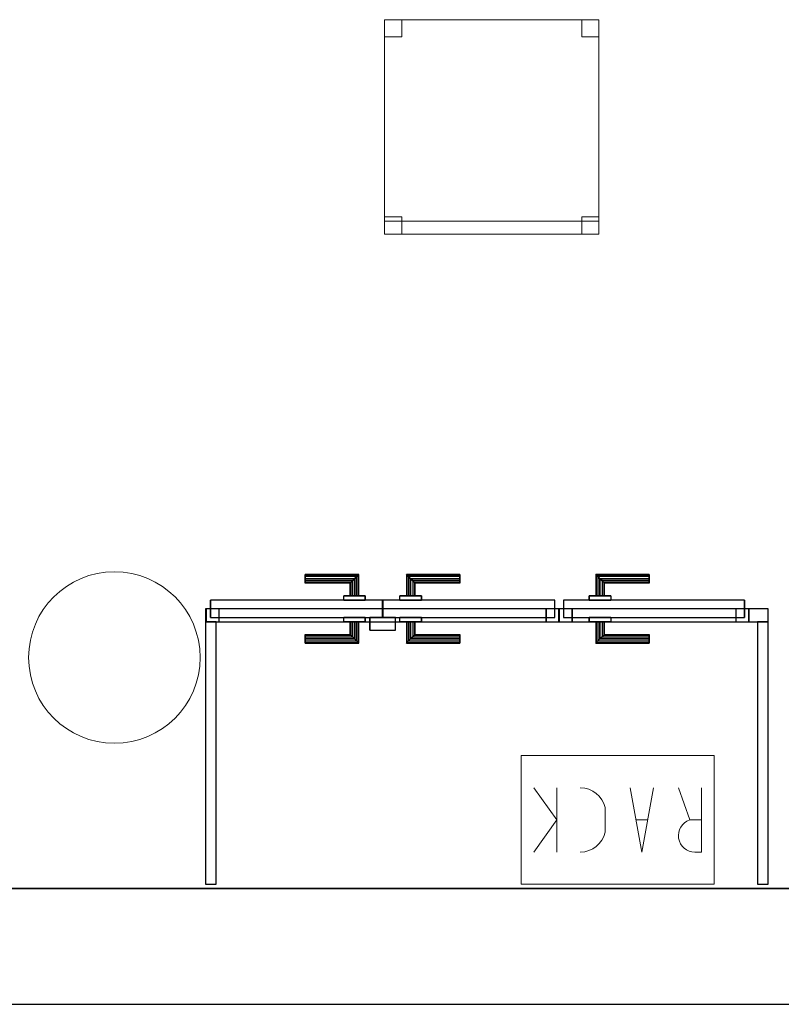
# Model space of a CAD drawing. Header units: metres. Extents: x 397.7 to 427.5, y 12.7 to 28.4.
# Tile 5 of 127: x 405.6 to 407.4, y 12.8 to 15.1. Entities that reach past the tile are written whole.
import ezdxf

# ---------------------------------------------------------------- set-up
doc = ezdxf.new("R2010")
doc.units = ezdxf.units.M
doc.layers.add('01_CARPINTERIA', color=5, linetype='Continuous', lineweight=25, true_color=0x0000ff)
doc.layers.add('01_SUELOS', color=7, linetype='Continuous', lineweight=25, true_color=0x007f00)
for name, color, linetype, lineweight in [('02_MOBILIARIO', 7, 'Continuous', 18), ('A-COLS-____-MCUT', 7, 'Continuous', 18), ('A-COLS-____-OTLN', 7, 'Continuous', 18), ('A-DETL-____-MBND', 7, 'Continuous', 18), ('A-DETL-GENF-OTLN', 7, 'Continuous', 18), ('A-GENM-____-OTLN', 7, 'Continuous', 18), ('A-WALL-____-MCUT', 7, 'Continuous', 25), ('A-WALL-____-OTLN', 7, 'Continuous', 25)]:
    doc.layers.add(name, color=color, linetype=linetype, lineweight=lineweight)

# ---------------------------------------------------------------- blocks, each defined once
blk = doc.blocks.new('Family - Cadira d_Oficina_P4-153761-07_TEL_P4')
at = {"layer": 'A-DETL-____-MBND', "color": 253, "true_color": 0xaaaaaa}
for p, q in [((0, 0.5), (0.5, 0.5)), ((0, 0), (0, 0.5)), ((0.5, 0.5), (0, 0.5)), ((0, 0.5), (0, 0)), ((0, 0.46), (0, 0.5)), ((0, 0.5), (0.04, 0.5)), ((0.04, 0.5), (0, 0.5)), ((0, 0.5), (0, 0.46)), ((0.04, 0.5), (0.04, 0.46)), ((0.04, 0.46), (0.04, 0.5)), ((0.46, 0.46), (0.46, 0.5)), ((0.46, 0.5), (0.5, 0.5)), ((0.5, 0.5), (0.46, 0.5)), ((0.46, 0.5), (0.46, 0.46)), ((0.5, 0.5), (0.5, 0)), ((0.5, 0), (0.5, 0.5)), ((0.5, 0.5), (0.5, 0.46)), ((0.5, 0.46), (0.5, 0.5)), ((0.04, 0.46), (0, 0.46)), ((0, 0.46), (0.04, 0.46)), ((0.5, 0.46), (0.46, 0.46)), ((0.46, 0.46), (0.5, 0.46)), ((0, 0), (0, 0.04)), ((0, 0.04), (0.04, 0.04)), ((0.04, 0.04), (0, 0.04)), ((0, 0.04), (0, 0)), ((0, 0), (0, 0.03)), ((0, 0.03), (0.5, 0.03)), ((0.5, 0.03), (0, 0.03)), ((0, 0.03), (0, 0)), ((0.04, 0.04), (0.04, 0)), ((0.04, 0), (0.04, 0.04)), ((0.46, 0), (0.46, 0.04)), ((0.46, 0.04), (0.5, 0.04)), ((0.5, 0.04), (0.46, 0.04)), ((0.46, 0.04), (0.46, 0)), ((0.5, 0.04), (0.5, 0)), ((0.5, 0), (0.5, 0.04)), ((0.5, 0.03), (0.5, 0)), ((0.5, 0), (0.5, 0.03)), ((0.04, 0), (0, 0)), ((0, 0), (0.04, 0)), ((0, 0), (0.5, 0)), ((0.5, 0), (0, 0)), ((0.5, 0), (0.46, 0)), ((0.5, 0), (0, 0)), ((0, 0), (0.5, 0)), ((0.46, 0), (0.5, 0))]:
    blk.add_line(p, q, dxfattribs=at)
blk = doc.blocks.new('Family - Evans PA-153788-07_TEL_P4')
at = {"layer": 'A-WALL-____-MCUT', "color": 253, "true_color": 0xaaaaaa}
for p, q in [((0.6125, 0.025), (0, 0.025)), ((0, 0.025), (0, 0)), ((0.6125, 0), (0.6125, 0.025)), ((0, 0), (0.6125, 0))]:
    blk.add_line(p, q, dxfattribs=at)
at = {"layer": 'A-WALL-____-OTLN', "color": 253, "true_color": 0xaaaaaa}
for p, q in [((0.6125, 0.025), (0, 0.025)), ((0, 0.025), (0, 0)), ((0.6125, 0), (0.6125, 0.025)), ((0, 0), (0.6125, 0))]:
    blk.add_line(p, q, dxfattribs=at)
at = {"layer": 'A-WALL-____-OTLN', "color": 253, "lineweight": 18, "true_color": 0xaaaaaa}
blk.add_line((0, 0), (0.6125, 0), dxfattribs=at)
blk = doc.blocks.new('Family - LONDR55-XX_ZZ-ARQ-CAA-M3D-Londres55-153857-07_TEL_P4')
at = {"layer": '01_CARPINTERIA', "color": 161, "true_color": 0xaaaaff}
for p, q in [((0.2308, 0.1087), (0.2308, 0.11)), ((0.2308, 0.11), (0.2308, 0.1087)), ((0.3558, 0.11), (0.2308, 0.11)), ((0.2308, 0.105), (0.2308, 0.1087)), ((0.2308, 0.1087), (0.2308, 0.105)), ((0.3545, 0.1087), (0.2308, 0.1087)), ((0.3545, 0.1087), (0.2308, 0.1087)), ((0.2308, 0.1), (0.2308, 0.105)), ((0.2308, 0.105), (0.2308, 0.1)), ((0.3508, 0.105), (0.2308, 0.105)), ((0.3508, 0.105), (0.2308, 0.105)), ((0.2308, 0.095), (0.2308, 0.1)), ((0.2308, 0.1), (0.2308, 0.095)), ((0.2308, 0.1), (0.3458, 0.1)), ((0.3458, 0.1), (0.2308, 0.1)), ((0.2308, 0.095), (0.2308, 0.0913)), ((0.2308, 0.0913), (0.2308, 0.095)), ((0.3408, 0.095), (0.2308, 0.095)), ((0.3408, 0.095), (0.2308, 0.095)), ((0.3372, 0.0913), (0.3408, 0.095)), ((0.3408, 0.095), (0.3372, 0.0913)), ((0.3408, 0.095), (0.3458, 0.1)), ((0.3458, 0.1), (0.3408, 0.095)), ((0.3408, 0.06), (0.3408, 0.095)), ((0.3408, 0.06), (0.3408, 0.095)), ((0.3508, 0.105), (0.3458, 0.1)), ((0.3458, 0.1), (0.3508, 0.105)), ((0.3458, 0.1), (0.3458, 0.06)), ((0.3458, 0.06), (0.3458, 0.1)), ((0.3545, 0.1087), (0.3508, 0.105)), ((0.3508, 0.105), (0.3545, 0.1087)), ((0.3508, 0.06), (0.3508, 0.105)), ((0.3508, 0.06), (0.3508, 0.105)), ((0.3558, 0.11), (0.3545, 0.1087)), ((0.3545, 0.1087), (0.3558, 0.11)), ((0.3545, 0.06), (0.3545, 0.1087)), ((0.3545, 0.06), (0.3545, 0.1087)), ((0.3558, 0.06), (0.3558, 0.11)), ((0.4682, 0.1087), (0.4668, 0.11)), ((0.4668, 0.11), (0.4668, 0.06)), ((0.4668, 0.11), (0.4682, 0.1087)), ((0.5918, 0.11), (0.4668, 0.11)), ((0.4718, 0.105), (0.4682, 0.1087)), ((0.4682, 0.1087), (0.4682, 0.06)), ((0.4682, 0.1087), (0.4682, 0.06)), ((0.4682, 0.1087), (0.4718, 0.105)), ((0.5918, 0.1087), (0.4682, 0.1087)), ((0.5918, 0.1087), (0.4682, 0.1087)), ((0.4768, 0.1), (0.4718, 0.105)), ((0.4718, 0.105), (0.4718, 0.06)), ((0.4718, 0.105), (0.4718, 0.06)), ((0.4718, 0.105), (0.4768, 0.1)), ((0.5918, 0.105), (0.4718, 0.105)), ((0.5918, 0.105), (0.4718, 0.105)), ((0.4768, 0.06), (0.4768, 0.1)), ((0.4768, 0.1), (0.4768, 0.06)), ((0.4768, 0.1), (0.4818, 0.095)), ((0.4818, 0.095), (0.4768, 0.1)), ((0.4768, 0.1), (0.5918, 0.1)), ((0.5918, 0.1), (0.4768, 0.1)), ((0.4818, 0.095), (0.4818, 0.06)), ((0.4818, 0.095), (0.4855, 0.0913)), ((0.4855, 0.0913), (0.4818, 0.095)), ((0.4818, 0.095), (0.4818, 0.06)), ((0.5918, 0.095), (0.4818, 0.095)), ((0.5918, 0.095), (0.4818, 0.095)), ((0.5918, 0.1087), (0.5918, 0.11)), ((0.5918, 0.11), (0.5918, 0.1087)), ((0.5918, 0.105), (0.5918, 0.1087)), ((0.5918, 0.1087), (0.5918, 0.105)), ((0.5918, 0.105), (0.5918, 0.1)), ((0.5918, 0.1), (0.5918, 0.105)), ((0.5918, 0.1), (0.5918, 0.095)), ((0.5918, 0.095), (0.5918, 0.1)), ((0.5918, 0.095), (0.5918, 0.0913)), ((0.5918, 0.0913), (0.5918, 0.095)), ((0.2308, 0.0913), (0.2308, 0.09)), ((0.2308, 0.09), (0.2308, 0.0913)), ((0.3372, 0.0913), (0.2308, 0.0913)), ((0.3372, 0.0913), (0.2308, 0.0913)), ((0.3358, 0.09), (0.2308, 0.09)), ((0.3358, 0.09), (0.3372, 0.0913)), ((0.3372, 0.0913), (0.3358, 0.09)), ((0.3358, 0.06), (0.3358, 0.09)), ((0.3372, 0.06), (0.3372, 0.0913)), ((0.3372, 0.06), (0.3372, 0.0913)), ((0.4855, 0.0913), (0.4855, 0.06)), ((0.4855, 0.0913), (0.4868, 0.09)), ((0.4868, 0.09), (0.4855, 0.0913)), ((0.4855, 0.0913), (0.4855, 0.06)), ((0.5918, 0.0913), (0.4855, 0.0913)), ((0.5918, 0.0913), (0.4855, 0.0913)), ((0.4868, 0.09), (0.4868, 0.06)), ((0.5918, 0.09), (0.4868, 0.09)), ((0.5918, 0.0913), (0.5918, 0.09)), ((0.5918, 0.09), (0.5918, 0.0913)), ((0.4108, 0.05), (0.01, 0.05)), ((0.01, 0.05), (0.01, 0.01)), ((0.4108, 0.05), (0.01, 0.05)), ((0.01, 0.01), (0.01, 0.05)), ((0.3708, 0.06), (0.3208, 0.06)), ((0.3208, 0.06), (0.3708, 0.06)), ((0.3208, 0.05), (0.3208, 0.06)), ((0.3208, 0.05), (0.3208, 0.06)), ((0.3708, 0.05), (0.3208, 0.05)), ((0.3208, 0.05), (0.3708, 0.05)), ((0.3372, 0.06), (0.3358, 0.06)), ((0.3358, 0.06), (0.3372, 0.06)), ((0.3408, 0.06), (0.3372, 0.06)), ((0.3372, 0.06), (0.3408, 0.06)), ((0.3458, 0.06), (0.3408, 0.06)), ((0.3408, 0.06), (0.3458, 0.06)), ((0.3508, 0.06), (0.3458, 0.06)), ((0.3458, 0.06), (0.3508, 0.06)), ((0.3508, 0.06), (0.3545, 0.06)), ((0.3545, 0.06), (0.3508, 0.06)), ((0.3545, 0.06), (0.3558, 0.06)), ((0.3558, 0.06), (0.3545, 0.06)), ((0.3708, 0.05), (0.3708, 0.06)), ((0.3708, 0.06), (0.3708, 0.05)), ((0.4108, 0.01), (0.4108, 0.05)), ((0.4108, 0.01), (0.4108, 0.05)), ((0.8127, 0.05), (0.4118, 0.05)), ((0.4118, 0.05), (0.4118, 0.01)), ((0.8127, 0.05), (0.4118, 0.05)), ((0.4118, 0.01), (0.4118, 0.05)), ((0.5018, 0.06), (0.4518, 0.06)), ((0.4518, 0.06), (0.5018, 0.06)), ((0.4518, 0.05), (0.4518, 0.06)), ((0.4518, 0.05), (0.4518, 0.06)), ((0.5018, 0.05), (0.4518, 0.05)), ((0.4518, 0.05), (0.5018, 0.05)), ((0.4682, 0.06), (0.4668, 0.06)), ((0.4668, 0.06), (0.4682, 0.06)), ((0.4718, 0.06), (0.4682, 0.06)), ((0.4682, 0.06), (0.4718, 0.06)), ((0.4768, 0.06), (0.4718, 0.06)), ((0.4718, 0.06), (0.4768, 0.06)), ((0.4818, 0.06), (0.4768, 0.06)), ((0.4768, 0.06), (0.4818, 0.06)), ((0.4818, 0.06), (0.4855, 0.06)), ((0.4855, 0.06), (0.4818, 0.06)), ((0.4855, 0.06), (0.4868, 0.06)), ((0.4868, 0.06), (0.4855, 0.06)), ((0.5018, 0.05), (0.5018, 0.06)), ((0.5018, 0.06), (0.5018, 0.05)), ((0.8127, 0.01), (0.8127, 0.05)), ((0.8127, 0.01), (0.8127, 0.05)), ((0.03, 0.03), (0, 0.03)), ((0, 0.03), (0, 0)), ((0.03, 0.03), (0, 0.03)), ((0, 0), (0, 0.03)), ((0.03, 0), (0.03, 0.03)), ((0.03, 0), (0.03, 0.03)), ((0.8227, 0.03), (0.7927, 0.03)), ((0.7927, 0.03), (0.7927, 0)), ((0.8227, 0.03), (0.7927, 0.03)), ((0.7927, 0), (0.7927, 0.03)), ((0.8227, 0), (0.8227, 0.03)), ((0.8227, 0), (0.8227, 0.03)), ((0, 0), (0.03, 0)), ((0, 0), (0.03, 0)), ((0.01, 0.01), (0.4108, 0.01)), ((0.01, 0.01), (0.4108, 0.01)), ((0.3208, 0.01), (0.3708, 0.01)), ((0.3708, 0.01), (0.3208, 0.01)), ((0.3208, 0), (0.3208, 0.01)), ((0.3208, 0), (0.3208, 0.01)), ((0.3208, 0), (0.3708, 0)), ((0.3708, 0), (0.3208, 0)), ((0.3372, 0), (0.3358, 0)), ((0.3358, 0), (0.3372, 0)), ((0.3358, -0.03), (0.3358, 0)), ((0.3408, 0), (0.3372, 0)), ((0.3372, 0), (0.3408, 0)), ((0.3372, -0.0313), (0.3372, 0)), ((0.3372, -0.0313), (0.3372, 0)), ((0.3408, 0), (0.3458, 0)), ((0.3458, 0), (0.3408, 0)), ((0.3408, -0.035), (0.3408, 0)), ((0.3458, 0), (0.3508, 0)), ((0.3508, 0), (0.3458, 0)), ((0.3458, 0), (0.3458, -0.04)), ((0.3458, -0.04), (0.3458, 0)), ((0.3508, 0), (0.3545, 0)), ((0.3545, 0), (0.3508, 0)), ((0.3508, -0.045), (0.3508, 0)), ((0.3545, 0), (0.3558, 0)), ((0.3558, 0), (0.3545, 0)), ((0.3545, -0.0487), (0.3545, 0)), ((0.3708, 0), (0.3708, 0.01)), ((0.3708, 0.01), (0.3708, 0)), ((0.4418, 0.01), (0.3818, 0.01)), ((0.3818, 0.01), (0.3818, -0.02)), ((0.4418, 0.01), (0.3818, 0.01)), ((0.3818, -0.02), (0.3818, 0.01)), ((0.4118, 0.01), (0.8127, 0.01)), ((0.4118, 0.01), (0.8127, 0.01)), ((0.4418, -0.02), (0.4418, 0.01)), ((0.4418, -0.02), (0.4418, 0.01)), ((0.4518, 0.01), (0.5018, 0.01)), ((0.5018, 0.01), (0.4518, 0.01)), ((0.4518, 0), (0.4518, 0.01)), ((0.4518, 0), (0.4518, 0.01)), ((0.4518, 0), (0.5018, 0)), ((0.5018, 0), (0.4518, 0)), ((0.4682, 0), (0.4668, 0)), ((0.4668, 0), (0.4682, 0)), ((0.4668, 0), (0.4668, -0.05)), ((0.4718, 0), (0.4682, 0)), ((0.4682, 0), (0.4718, 0)), ((0.4682, 0), (0.4682, -0.0487)), ((0.4718, 0), (0.4768, 0)), ((0.4768, 0), (0.4718, 0)), ((0.4718, 0), (0.4718, -0.045)), ((0.4768, 0), (0.4818, 0)), ((0.4818, 0), (0.4768, 0)), ((0.4768, -0.04), (0.4768, 0)), ((0.4768, 0), (0.4768, -0.04)), ((0.4818, 0), (0.4855, 0)), ((0.4855, 0), (0.4818, 0)), ((0.4855, 0), (0.4868, 0)), ((0.4868, 0), (0.4855, 0)), ((0.4855, 0), (0.4855, -0.0313)), ((0.5018, 0), (0.5018, 0.01)), ((0.5018, 0.01), (0.5018, 0)), ((0.7927, 0), (0.8227, 0)), ((0.7927, 0), (0.8227, 0)), ((0.3408, -0.035), (0.3408, 0)), ((0.3508, -0.045), (0.3508, 0)), ((0.3545, -0.0487), (0.3545, 0)), ((0.3558, -0.05), (0.3558, 0)), ((0.3818, -0.02), (0.4418, -0.02)), ((0.3818, -0.02), (0.4418, -0.02)), ((0.4682, 0), (0.4682, -0.0487)), ((0.4718, 0), (0.4718, -0.045)), ((0.4818, 0), (0.4818, -0.035)), ((0.4818, 0), (0.4818, -0.035)), ((0.4855, 0), (0.4855, -0.0313)), ((0.4868, 0), (0.4868, -0.03)), ((0.2308, -0.0313), (0.2308, -0.03)), ((0.2308, -0.03), (0.2308, -0.0313)), ((0.2308, -0.03), (0.3358, -0.03)), ((0.2308, -0.035), (0.2308, -0.0313)), ((0.2308, -0.0313), (0.2308, -0.035)), ((0.2308, -0.0313), (0.3372, -0.0313)), ((0.2308, -0.0313), (0.3372, -0.0313)), ((0.2308, -0.04), (0.2308, -0.035)), ((0.2308, -0.035), (0.2308, -0.04)), ((0.2308, -0.035), (0.3408, -0.035)), ((0.2308, -0.035), (0.3408, -0.035)), ((0.2308, -0.045), (0.2308, -0.04)), ((0.2308, -0.04), (0.2308, -0.045)), ((0.3458, -0.04), (0.2308, -0.04)), ((0.2308, -0.04), (0.3458, -0.04)), ((0.2308, -0.045), (0.2308, -0.0487)), ((0.2308, -0.0487), (0.2308, -0.045)), ((0.2308, -0.045), (0.3508, -0.045)), ((0.2308, -0.045), (0.3508, -0.045)), ((0.3372, -0.0313), (0.3358, -0.03)), ((0.3358, -0.03), (0.3372, -0.0313)), ((0.3408, -0.035), (0.3372, -0.0313)), ((0.3372, -0.0313), (0.3408, -0.035)), ((0.3458, -0.04), (0.3408, -0.035)), ((0.3408, -0.035), (0.3458, -0.04)), ((0.3458, -0.04), (0.3508, -0.045)), ((0.3508, -0.045), (0.3458, -0.04)), ((0.3508, -0.045), (0.3545, -0.0487)), ((0.3545, -0.0487), (0.3508, -0.045)), ((0.4682, -0.0487), (0.4718, -0.045)), ((0.4718, -0.045), (0.4682, -0.0487)), ((0.4718, -0.045), (0.4768, -0.04)), ((0.4768, -0.04), (0.4718, -0.045)), ((0.4718, -0.045), (0.5918, -0.045)), ((0.4718, -0.045), (0.5918, -0.045)), ((0.4818, -0.035), (0.4768, -0.04)), ((0.4768, -0.04), (0.4818, -0.035)), ((0.5918, -0.04), (0.4768, -0.04)), ((0.4768, -0.04), (0.5918, -0.04)), ((0.4855, -0.0313), (0.4818, -0.035)), ((0.4818, -0.035), (0.4855, -0.0313)), ((0.4818, -0.035), (0.5918, -0.035)), ((0.4818, -0.035), (0.5918, -0.035)), ((0.4868, -0.03), (0.4855, -0.0313)), ((0.4855, -0.0313), (0.4868, -0.03)), ((0.4855, -0.0313), (0.5918, -0.0313)), ((0.4855, -0.0313), (0.5918, -0.0313)), ((0.4868, -0.03), (0.5918, -0.03)), ((0.5918, -0.0313), (0.5918, -0.03)), ((0.5918, -0.03), (0.5918, -0.0313)), ((0.5918, -0.035), (0.5918, -0.0313)), ((0.5918, -0.0313), (0.5918, -0.035)), ((0.5918, -0.035), (0.5918, -0.04)), ((0.5918, -0.04), (0.5918, -0.035)), ((0.5918, -0.04), (0.5918, -0.045)), ((0.5918, -0.045), (0.5918, -0.04)), ((0.5918, -0.045), (0.5918, -0.0487)), ((0.5918, -0.0487), (0.5918, -0.045)), ((0.2308, -0.0487), (0.2308, -0.05)), ((0.2308, -0.05), (0.2308, -0.0487)), ((0.2308, -0.0487), (0.3545, -0.0487)), ((0.2308, -0.0487), (0.3545, -0.0487)), ((0.2308, -0.05), (0.3558, -0.05)), ((0.3545, -0.0487), (0.3558, -0.05)), ((0.3558, -0.05), (0.3545, -0.0487)), ((0.4668, -0.05), (0.4682, -0.0487)), ((0.4682, -0.0487), (0.4668, -0.05)), ((0.4668, -0.05), (0.5918, -0.05)), ((0.4682, -0.0487), (0.5918, -0.0487)), ((0.4682, -0.0487), (0.5918, -0.0487)), ((0.5918, -0.0487), (0.5918, -0.05)), ((0.5918, -0.05), (0.5918, -0.0487))]:
    blk.add_line(p, q, dxfattribs=at)
blk = doc.blocks.new('Family - Porta PA-153858-07_TEL_P4')
blk.add_blockref('Family - LONDR55-XX_ZZ-ARQ-CAA-M3D-Londres55-153857-07_TEL_P4', (0, 0))
blk = doc.blocks.new('Family - LONDR55-XX_ZZ-ARQ-CAA-M3D-Londres55-154093-07_TEL_P4')
at = {"layer": '01_CARPINTERIA', "color": 161, "true_color": 0xaaaaff}
for p, q in [((0.0863, 0.1087), (0.085, 0.11)), ((0.085, 0.11), (0.085, 0.06)), ((0.085, 0.11), (0.0863, 0.1087)), ((0.21, 0.11), (0.085, 0.11)), ((0.09, 0.105), (0.0863, 0.1087)), ((0.0863, 0.1087), (0.0863, 0.06)), ((0.0863, 0.1087), (0.0863, 0.06)), ((0.0863, 0.1087), (0.09, 0.105)), ((0.21, 0.1087), (0.0863, 0.1087)), ((0.21, 0.1087), (0.0863, 0.1087)), ((0.095, 0.1), (0.09, 0.105)), ((0.09, 0.105), (0.09, 0.06)), ((0.09, 0.105), (0.09, 0.06)), ((0.09, 0.105), (0.095, 0.1)), ((0.21, 0.105), (0.09, 0.105)), ((0.21, 0.105), (0.09, 0.105)), ((0.095, 0.06), (0.095, 0.1)), ((0.095, 0.1), (0.095, 0.06)), ((0.095, 0.1), (0.1, 0.095)), ((0.1, 0.095), (0.095, 0.1)), ((0.095, 0.1), (0.21, 0.1)), ((0.21, 0.1), (0.095, 0.1)), ((0.1, 0.095), (0.1, 0.06)), ((0.1, 0.095), (0.1037, 0.0913)), ((0.1037, 0.0913), (0.1, 0.095)), ((0.1, 0.095), (0.1, 0.06)), ((0.21, 0.095), (0.1, 0.095)), ((0.21, 0.095), (0.1, 0.095)), ((0.21, 0.1087), (0.21, 0.11)), ((0.21, 0.11), (0.21, 0.1087)), ((0.21, 0.105), (0.21, 0.1087)), ((0.21, 0.1087), (0.21, 0.105)), ((0.21, 0.105), (0.21, 0.1)), ((0.21, 0.1), (0.21, 0.105)), ((0.21, 0.1), (0.21, 0.095)), ((0.21, 0.095), (0.21, 0.1)), ((0.21, 0.095), (0.21, 0.0913)), ((0.21, 0.0913), (0.21, 0.095)), ((0.1037, 0.0913), (0.1037, 0.06)), ((0.1037, 0.0913), (0.105, 0.09)), ((0.105, 0.09), (0.1037, 0.0913)), ((0.1037, 0.0913), (0.1037, 0.06)), ((0.21, 0.0913), (0.1037, 0.0913)), ((0.21, 0.0913), (0.1037, 0.0913)), ((0.105, 0.09), (0.105, 0.06)), ((0.21, 0.09), (0.105, 0.09)), ((0.21, 0.0913), (0.21, 0.09)), ((0.21, 0.09), (0.21, 0.0913)), ((0.4319, 0.05), (0.01, 0.05)), ((0.01, 0.05), (0.01, 0.01)), ((0.4319, 0.05), (0.01, 0.05)), ((0.01, 0.05), (0.01, 0.01)), ((0.12, 0.06), (0.07, 0.06)), ((0.07, 0.06), (0.12, 0.06)), ((0.07, 0.06), (0.07, 0.05)), ((0.07, 0.05), (0.07, 0.06)), ((0.12, 0.05), (0.07, 0.05)), ((0.07, 0.05), (0.12, 0.05)), ((0.0863, 0.06), (0.085, 0.06)), ((0.085, 0.06), (0.0863, 0.06)), ((0.09, 0.06), (0.0863, 0.06)), ((0.0863, 0.06), (0.09, 0.06)), ((0.095, 0.06), (0.09, 0.06)), ((0.09, 0.06), (0.095, 0.06)), ((0.1, 0.06), (0.095, 0.06)), ((0.095, 0.06), (0.1, 0.06)), ((0.1, 0.06), (0.1037, 0.06)), ((0.1037, 0.06), (0.1, 0.06)), ((0.1037, 0.06), (0.105, 0.06)), ((0.105, 0.06), (0.1037, 0.06)), ((0.12, 0.06), (0.12, 0.05)), ((0.12, 0.06), (0.12, 0.05)), ((0.4319, 0.01), (0.4319, 0.05)), ((0.4319, 0.05), (0.4319, 0.01)), ((0.03, 0.03), (0, 0.03)), ((0, 0.03), (0, 0)), ((0.03, 0.03), (0, 0.03)), ((0, 0.03), (0, 0)), ((0.03, 0), (0.03, 0.03)), ((0.03, 0.03), (0.03, 0)), ((0.4419, 0.03), (0.4119, 0.03)), ((0.4119, 0.03), (0.4119, 0)), ((0.4419, 0.03), (0.4119, 0.03)), ((0.4119, 0.03), (0.4119, 0)), ((0.4419, 0), (0.4419, 0.03)), ((0.4419, 0.03), (0.4419, 0)), ((0, 0), (0.03, 0)), ((0, 0), (0.03, 0)), ((0.01, 0.01), (0.4319, 0.01)), ((0.01, 0.01), (0.4319, 0.01)), ((0.07, 0.01), (0.12, 0.01)), ((0.12, 0.01), (0.07, 0.01)), ((0.07, 0.01), (0.07, 0)), ((0.07, 0), (0.07, 0.01)), ((0.07, 0), (0.12, 0)), ((0.12, 0), (0.07, 0)), ((0.0863, 0), (0.085, 0)), ((0.085, 0), (0.0863, 0)), ((0.085, 0), (0.085, -0.05)), ((0.09, 0), (0.0863, 0)), ((0.0863, 0), (0.09, 0)), ((0.0863, 0), (0.0863, -0.0487)), ((0.09, 0), (0.095, 0)), ((0.095, 0), (0.09, 0)), ((0.09, 0), (0.09, -0.045)), ((0.09, 0), (0.09, -0.045)), ((0.095, 0), (0.1, 0)), ((0.1, 0), (0.095, 0)), ((0.095, -0.04), (0.095, 0)), ((0.095, 0), (0.095, -0.04)), ((0.1, 0), (0.1037, 0)), ((0.1037, 0), (0.1, 0)), ((0.1, 0), (0.1, -0.035)), ((0.1037, 0), (0.105, 0)), ((0.105, 0), (0.1037, 0)), ((0.1037, 0), (0.1037, -0.0313)), ((0.105, 0), (0.105, -0.03)), ((0.12, 0.01), (0.12, 0)), ((0.12, 0.01), (0.12, 0)), ((0.4119, 0), (0.4419, 0)), ((0.4119, 0), (0.4419, 0)), ((0.0863, 0), (0.0863, -0.0487)), ((0.1, 0), (0.1, -0.035)), ((0.1037, 0), (0.1037, -0.0313)), ((0.0863, -0.0487), (0.09, -0.045)), ((0.09, -0.045), (0.0863, -0.0487)), ((0.09, -0.045), (0.095, -0.04)), ((0.095, -0.04), (0.09, -0.045)), ((0.09, -0.045), (0.21, -0.045)), ((0.09, -0.045), (0.21, -0.045)), ((0.1, -0.035), (0.095, -0.04)), ((0.095, -0.04), (0.1, -0.035)), ((0.21, -0.04), (0.095, -0.04)), ((0.095, -0.04), (0.21, -0.04)), ((0.1037, -0.0313), (0.1, -0.035)), ((0.1, -0.035), (0.1037, -0.0313)), ((0.1, -0.035), (0.21, -0.035)), ((0.1, -0.035), (0.21, -0.035)), ((0.105, -0.03), (0.1037, -0.0313)), ((0.1037, -0.0313), (0.105, -0.03)), ((0.1037, -0.0313), (0.21, -0.0313)), ((0.1037, -0.0313), (0.21, -0.0313)), ((0.105, -0.03), (0.21, -0.03)), ((0.21, -0.0313), (0.21, -0.03)), ((0.21, -0.03), (0.21, -0.0313)), ((0.21, -0.035), (0.21, -0.0313)), ((0.21, -0.0313), (0.21, -0.035)), ((0.21, -0.035), (0.21, -0.04)), ((0.21, -0.04), (0.21, -0.035)), ((0.21, -0.04), (0.21, -0.045)), ((0.21, -0.045), (0.21, -0.04)), ((0.21, -0.045), (0.21, -0.0487)), ((0.21, -0.0487), (0.21, -0.045)), ((0.085, -0.05), (0.0863, -0.0487)), ((0.0863, -0.0487), (0.085, -0.05)), ((0.085, -0.05), (0.21, -0.05)), ((0.0863, -0.0487), (0.21, -0.0487)), ((0.0863, -0.0487), (0.21, -0.0487)), ((0.21, -0.0487), (0.21, -0.05)), ((0.21, -0.05), (0.21, -0.0487))]:
    blk.add_line(p, q, dxfattribs=at)
blk = doc.blocks.new('Family - Porta P4-154094-07_TEL_P4')
blk.add_blockref('Family - LONDR55-XX_ZZ-ARQ-CAA-M3D-Londres55-154093-07_TEL_P4', (0, 0))
blk = doc.blocks.new('Family - Evans PA-154102-07_TEL_P4')
at = {"layer": 'A-WALL-____-MCUT', "color": 253, "true_color": 0xaaaaaa}
for p, q in [((0.0453, 0.03), (0, 0.03)), ((0, 0.03), (0, 0)), ((0.0453, 0), (0.0453, 0.03)), ((0.4878, 0.03), (0.4872, 0.03)), ((0.4872, 0.03), (0.4872, 0)), ((0.4878, 0), (0.4878, 0.03)), ((1.3105, 0.03), (1.3105, 0)), ((1.3123, 0.03), (1.3105, 0.03)), ((1.3123, 0), (1.3123, 0.03)), ((0, 0), (0.0453, 0)), ((0.4872, 0), (0.4878, 0)), ((1.3105, 0), (1.3123, 0))]:
    blk.add_line(p, q, dxfattribs=at)
at = {"layer": 'A-WALL-____-OTLN', "color": 253, "true_color": 0xaaaaaa}
for p, q in [((1.3123, 0.03), (0, 0.03)), ((0, 0.03), (0, 0)), ((0.0453, 0), (0.0453, 0.03)), ((0.4872, 0.03), (0.0453, 0.03)), ((0.4872, 0), (0.4872, 0.03)), ((0.4878, 0), (0.4878, 0.03)), ((1.3105, 0.03), (0.4878, 0.03)), ((1.3105, 0), (1.3105, 0.03)), ((1.3123, 0), (1.3123, 0.03)), ((0, 0), (1.3123, 0)), ((0.0453, 0), (0.4872, 0)), ((0.4878, 0), (1.3105, 0))]:
    blk.add_line(p, q, dxfattribs=at)
at = {"layer": 'A-WALL-____-OTLN', "color": 253, "lineweight": 18, "true_color": 0xaaaaaa}
blk.add_line((0, 0), (1.3123, 0), dxfattribs=at)
blk = doc.blocks.new('Family - Vano de puerta PA-154104-07_TEL_P4')
at = {"layer": 'A-GENM-____-OTLN', "color": 253, "true_color": 0xaaaaaa}
for p, q in [((406.8738, 13.7631), (406.0511, 13.7631)), ((406.0511, 13.7631), (406.0511, 13.7331)), ((406.0511, 13.7631), (406.8738, 13.7631)), ((406.0511, 13.7331), (406.0511, 13.7631)), ((406.8738, 13.7331), (406.8738, 13.7631)), ((406.8738, 13.7331), (406.8738, 13.7631)), ((406.0511, 13.7331), (406.8738, 13.7331)), ((406.8738, 13.7331), (406.0511, 13.7331))]:
    blk.add_line(p, q, dxfattribs=at)
blk = doc.blocks.new('Family - Vano de puerta PA-154106-07_TEL_P4')
at = {"layer": 'A-GENM-____-OTLN', "color": 253, "true_color": 0xaaaaaa}
for p, q in [((407.3163, 13.7631), (406.8744, 13.7631)), ((406.8744, 13.7631), (406.8744, 13.7331)), ((406.8744, 13.7631), (407.3163, 13.7631)), ((406.8744, 13.7331), (406.8744, 13.7631)), ((407.3163, 13.7331), (407.3163, 13.7631)), ((407.3163, 13.7331), (407.3163, 13.7631)), ((406.8744, 13.7331), (407.3163, 13.7331)), ((407.3163, 13.7331), (406.8744, 13.7331))]:
    blk.add_line(p, q, dxfattribs=at)
blk = doc.blocks.new('Family - Mur P4-154190-07_TEL_P4')
at = {"layer": 'A-WALL-____-MCUT', "color": 253, "true_color": 0xaaaaaa}
for p, q in [((25.4717, 0.27), (0.0535, 0.27)), ((0, 0), (25.4157, 0))]:
    blk.add_line(p, q, dxfattribs=at)
at = {"layer": 'A-WALL-____-OTLN', "color": 253, "true_color": 0xaaaaaa}
for p, q in [((25.4717, 0.27), (0.0535, 0.27)), ((0, 0), (25.4157, 0))]:
    blk.add_line(p, q, dxfattribs=at)
at = {"layer": 'A-WALL-____-OTLN', "color": 253, "lineweight": 18, "true_color": 0xaaaaaa}
blk.add_line((0, 0), (25.4157, 0), dxfattribs=at)
blk = doc.blocks.new('Family - Pilar P4-154194-07_TEL_P4')
at = {"layer": 'A-COLS-____-MCUT', "color": 253, "true_color": 0xaaaaaa}
for start, end in [(360, 180), (180, 360)]:
    blk.add_arc((0.2, 0.2), 0.2, start, end, dxfattribs=at)
at = {"layer": 'A-COLS-____-OTLN', "color": 253, "true_color": 0xaaaaaa}
for start, end in [(360, 180), (180, 360)]:
    blk.add_arc((0.2, 0.2), 0.2, start, end, dxfattribs=at)
blk = doc.blocks.new('Family - Evans PA-154196-07_TEL_P4')
at = {"layer": 'A-WALL-____-MCUT', "color": 253, "true_color": 0xaaaaaa}
for p, q in [((0.6125, 0.025), (0, 0.025)), ((0, 0.025), (0, 0)), ((0.6125, 0), (0.6125, 0.025)), ((0, 0), (0.6125, 0))]:
    blk.add_line(p, q, dxfattribs=at)
at = {"layer": 'A-WALL-____-OTLN', "color": 253, "true_color": 0xaaaaaa}
for p, q in [((0.6125, 0.025), (0, 0.025)), ((0, 0.025), (0, 0)), ((0.6125, 0), (0.6125, 0.025)), ((0, 0), (0.6125, 0))]:
    blk.add_line(p, q, dxfattribs=at)
at = {"layer": 'A-WALL-____-OTLN', "color": 253, "lineweight": 18, "true_color": 0xaaaaaa}
blk.add_line((0, 0), (0.6125, 0), dxfattribs=at)
blk = doc.blocks.new('Family - LONDR55-XX_ZZ-ARQ-CAA-M3D-Londres55-154484-07_TEL_P4')
at = {"layer": '01_SUELOS', "color": 9, "true_color": 0xaad4aa}
for p, q in [((0, 0), (25.4182, 0)), ((25.4182, 0), (0, 0))]:
    blk.add_line(p, q, dxfattribs=at)
blk = doc.blocks.new('LONDR55-XX_ZZ-ARQ-CAA-M3D-Londres55_ifc-1-07_TEL_P4')
at = {"layer": '01_CARPINTERIA', "color": 253, "lineweight": 18, "true_color": 0xaaaaaa}
for name, p in [('Family - Porta PA-153858-07_TEL_P4', (406.0511, 13.7331)), ('Family - Porta P4-154094-07_TEL_P4', (406.8744, 13.7331))]:
    blk.add_blockref(name, p, dxfattribs=at)
at = {"layer": '01_SUELOS', "color": 253, "lineweight": 18, "true_color": 0xaaaaaa}
blk.add_blockref('Family - LONDR55-XX_ZZ-ARQ-CAA-M3D-Londres55-154484-07_TEL_P4', (398.2952, 13.1106), dxfattribs=at)
at = {"layer": '02_MOBILIARIO', "color": 253, "lineweight": 18, "true_color": 0xaaaaaa}
blk.add_blockref('Family - Cadira d_Oficina_P4-153761-07_TEL_P4', (406.467, 14.6372), dxfattribs=at)
at = {"layer": 'A-COLS-____-OTLN', "color": 253, "lineweight": 18, "true_color": 0xaaaaaa}
blk.add_blockref('Family - Pilar P4-154194-07_TEL_P4', (405.637, 13.4495), dxfattribs=at)
at = {"layer": 'A-GENM-____-OTLN', "color": 253, "lineweight": 18, "true_color": 0xaaaaaa}
for name in ['Family - Vano de puerta PA-154104-07_TEL_P4', 'Family - Vano de puerta PA-154106-07_TEL_P4']:
    blk.add_blockref(name, (0, 0), dxfattribs=at)
at = {"layer": 'A-WALL-____-OTLN', "color": 253, "lineweight": 18, "true_color": 0xaaaaaa}
for name, p, rotation in [('Family - Evans PA-154102-07_TEL_P4', (407.3616, 13.7631), 180), ('Family - Evans PA-153788-07_TEL_P4', (406.0743, 13.1206), 90), ('Family - Evans PA-154196-07_TEL_P4', (407.3616, 13.1206), 90)]:
    blk.add_blockref(name, p, dxfattribs=dict(at, rotation=rotation))
blk.add_blockref('Family - Mur P4-154190-07_TEL_P4', (398.2417, 12.8406), dxfattribs=at)
blk = doc.blocks.new('ZYR_08_01_01 RACK _Armari Petit_ - RACK P4 _EXISTENT_-753071-07_TEL_P4')
at = {"layer": 'A-DETL-GENF-OTLN', "color": 6, "true_color": 0xff00ff}
for p, q in [((-0.225, 0), (0.225, 0)), ((-0.225, -0.3), (-0.225, 0)), ((0.225, 0), (0.225, -0.3)), ((-0.1958, -0.075), (-0.1958, -0.225)), ((-0.1958, -0.075), (-0.1803, -0.075)), ((-0.0833, -0.225), (-0.0563, -0.075)), ((-0.0563, -0.075), (-0.0292, -0.225)), ((0.1417, -0.075), (0.1417, -0.225)), ((0.1417, -0.15), (0.1958, -0.075)), ((0.0292, -0.1788), (0.0292, -0.1212)), ((-0.1958, -0.15), (-0.168, -0.15)), ((-0.168, -0.15), (-0.1417, -0.225)), ((-0.0698, -0.15), (-0.0427, -0.15)), ((0.1417, -0.15), (0.1958, -0.225)), ((0.225, -0.3), (-0.225, -0.3))]:
    blk.add_line(p, q, dxfattribs=at)
for centre, radius, start, end in [((-0.1803, -0.1135), 0.0385, 288.5584, 90), ((0.0873, -0.1345), 0.0595, 90.29, 167.1133), ((0.0873, -0.1655), 0.0595, 192.8867, 269.71)]:
    blk.add_arc(centre, radius, start, end, dxfattribs=at)

msp = doc.modelspace()

# ---------------------------------------------------------------- block references
at = {"lineweight": 5}
msp.add_blockref('LONDR55-XX_ZZ-ARQ-CAA-M3D-Londres55_ifc-1-07_TEL_P4', (0, 0), dxfattribs=at)
at = {"layer": 'A-DETL-GENF-OTLN', "color": 6, "true_color": 0xff00ff, "rotation": 180}
msp.add_blockref('ZYR_08_01_01 RACK _Armari Petit_ - RACK P4 _EXISTENT_-753071-07_TEL_P4', (407.0106, 13.1206), dxfattribs=at)

doc.saveas('drawing.dxf')
